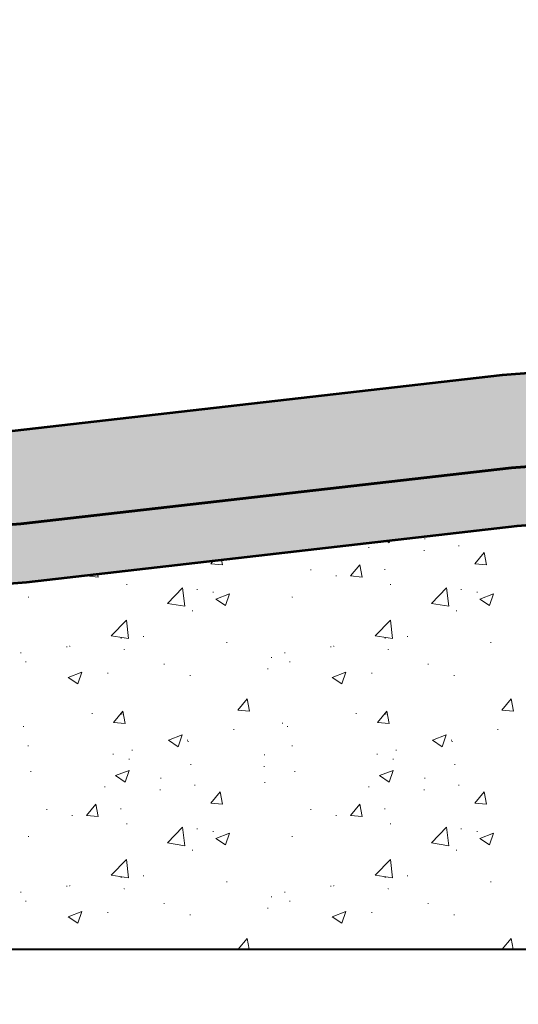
# Model space of a CAD drawing. Header units: metres. Extents: x 162359 to 162848, y 502589 to 502892.
# Tile 33 of 49: x 162841.469 to 162841.896, y 502692.028 to 502692.872. Entities that reach past the tile are written whole.
import ezdxf

# ---------------------------------------------------------------- set-up
doc = ezdxf.new("R2010")
doc.units = ezdxf.units.M
for name, color, linetype, lineweight in [('N-WE-GW-GROND_ZAND_CUNETZAND-GD', 7, 'Continuous', 53), ('N-WE-GW-GROND_ZAND_STRAATLAAG_BREKERZAND-AD', 7, 'Continuous', 13), ('N-WE-VH-VERHARDING-GD', 8, 'Continuous', 53), ('N-WE-VH-VERHARDING_FUNDERING-AD', 7, 'Continuous', 13), ('N-WE-VH-VERHARDING_FUNDERING-GD', 7, 'Continuous', 40), ('X-XX-AL-DETAIL1-GD', 7, 'Continuous', 25), ('X-XX-AL-M', 7, 'Continuous', 18)]:
    doc.layers.add(name, color=color, linetype=linetype, lineweight=lineweight)
doc.styles.add('NLCS-ISO-M50-T18', font='NLCS-ISO.ttf', dxfattribs={"height": 0.09})
doc.dimstyles.new('NLCS-M50-T18-PIJL_L2_H2', dxfattribs={"dimscale": 0.05, "dimtxt": 2.5, "dimasz": 1.8, "dimexe": 2, "dimexo": 2, "dimgap": 0.7, "dimtad": 1, "dimzin": 0, "dimdsep": 46, "dimtxsty": 'NLCS-ISO-M50-T18', "dimcen": 0, "dimdle": 2, "dimclrd": 256, "dimclre": 256, "dimclrt": 10, "dimazin": 0, "dimtfac": 1, "dimtdec": 3, "dimtofl": 0, "dimtmove": 0, "dimatfit": 3, "dimfxl": 2, "dimfxlon": 1, "dimtfillclr": 256, "dimtolj": 1, "dimtzin": 0, "dimlwd": -1, "dimlwe": -1, "dimarcsym": 0})

# ---------------------------------------------------------------- blocks, each defined once
blk = doc.blocks.new('*D419')
at = {"layer": 'X-XX-AL-M', "transparency": 16777216}
for p, q in [((162841.1486, 502691.79841), (162841.1486, 502691.59841)), ((162842.19783, 502691.79841), (162842.19783, 502691.59841)), ((162841.2386, 502691.69841), (162842.10783, 502691.69841))]:
    blk.add_line(p, q, dxfattribs=at)
for points in [[(162841.2386, 502691.71341), (162841.2386, 502691.68341), (162841.1486, 502691.69841)], [(162842.10783, 502691.71341), (162842.10783, 502691.68341), (162842.19783, 502691.69841)]]:
    blk.add_solid(points, dxfattribs=at)
at = {"layer": 'X-XX-AL-M', "color": 10, "transparency": 16777216, "insert": (162841.67322, 502691.77841), "char_height": 0.09, "attachment_point": 5, "style": 'NLCS-ISO-M50-T18'}
blk.add_mtext('\\A1;1.05', dxfattribs=at)
blk = doc.blocks.new('*D417')
at = {"layer": 'X-XX-AL-M', "transparency": 16777216}
for p, q in [((162841.14783, 502692.8791), (162841.14783, 502693.0791)), ((162842.19783, 502692.8791), (162842.19783, 502693.0791)), ((162841.23783, 502692.9791), (162842.10783, 502692.9791))]:
    blk.add_line(p, q, dxfattribs=at)
for points in [[(162841.23783, 502692.9941), (162841.23783, 502692.9641), (162841.14783, 502692.9791)], [(162842.10783, 502692.9941), (162842.10783, 502692.9641), (162842.19783, 502692.9791)]]:
    blk.add_solid(points, dxfattribs=at)
at = {"layer": 'X-XX-AL-M', "color": 10, "transparency": 16777216, "insert": (162841.67283, 502693.0726), "char_height": 0.09, "attachment_point": 5, "style": 'NLCS-ISO-M50-T18'}
blk.add_mtext('\\A1;\\C7;drempel', dxfattribs=at)

msp = doc.modelspace()

# ---------------------------------------------------------------- hatches: boundary and pattern name
at = {"layer": 'N-WE-GW-GROND_ZAND_STRAATLAAG_BREKERZAND-AD', "ltscale": 35}
h = msp.add_hatch(dxfattribs=at)
h.set_pattern_fill('AGW-GROND_ZAND_FUNDERINGSZAND', color=256, scale=0.001, angle=-42.50804, style=0, pattern_type=2)
h.set_pattern_definition([(90, (162844.419682, 502692.800399), (0.01200375, -0.0125005), [2.5e-07, -0.01250025]), (90, (162844.420786, 502692.802312), (0.01200375, -0.0125005), [2.5e-07, -0.01250025]), (90, (162844.427384, 502692.801112), (0.01200375, -0.0125005), [2.5e-07, -0.01250025]), (90, (162844.426676, 502692.805002), (0.01200375, -0.0125005), [2.5e-07, -0.01250025]), (90, (162844.424553, 502692.805911), (0.01200375, -0.0125005), [2.5e-07, -0.01250025]), (90, (162844.423391, 502692.805911), (0.01200375, -0.0125005), [2.5e-07, -0.01250025]), (90, (162844.422683, 502692.807224), (0.01200375, -0.0125005), [2.5e-07, -0.01250025]), (90, (162844.422683, 502692.80783), (0.01200375, -0.0125005), [2.5e-07, -0.01250025]), (90, (162844.424351, 502692.808689), (0.01200375, -0.0125005), [2.5e-07, -0.01250025]), (90, (162844.425463, 502692.809447), (0.01200375, -0.0125005), [2.5e-07, -0.01250025]), (90, (162844.426272, 502692.80879), (0.01200375, -0.0125005), [2.5e-07, -0.01250025]), (90, (162844.42516, 502692.805153), (0.01200375, -0.0125005), [2.5e-07, -0.01250025]), (90, (162844.422936, 502692.803234), (0.01200375, -0.0125005), [2.5e-07, -0.01250025]), (90, (162844.422936, 502692.802476), (0.01200375, -0.0125005), [2.5e-07, -0.01250025]), (90, (162844.423644, 502692.800961), (0.01200375, -0.0125005), [2.5e-07, -0.01250025]), (90, (162844.42521, 502692.801769), (0.01200375, -0.0125005), [2.5e-07, -0.01250025]), (90, (162844.425868, 502692.800001), (0.01200375, -0.0125005), [2.5e-07, -0.01250025]), (90, (162844.427754, 502692.800001), (0.01200375, -0.0125005), [2.5e-07, -0.01250025]), (90, (162844.428395, 502692.802123), (0.01200375, -0.0125005), [2.5e-07, -0.01250025]), (90, (162844.428395, 502692.804339), (0.01200375, -0.0125005), [2.5e-07, -0.01250025]), (90, (162844.427535, 502692.807022), (0.01200375, -0.0125005), [2.5e-07, -0.01250025]), (90, (162844.428395, 502692.807679), (0.01200375, -0.0125005), [2.5e-07, -0.01250025]), (90, (162844.429254, 502692.808588), (0.01200375, -0.0125005), [2.5e-07, -0.01250025]), (90, (162844.42799, 502692.810356), (0.01200375, -0.0125005), [2.5e-07, -0.01250025]), (90, (162844.424907, 502692.806669), (0.01200375, -0.0125005), [2.5e-07, -0.01250025]), (90, (162844.424907, 502692.80384), (0.01200375, -0.0125005), [2.5e-07, -0.01250025]), (90, (162844.426626, 502692.803082), (0.01200375, -0.0125005), [2.5e-07, -0.01250025]), (90, (162844.429254, 502692.800607), (0.01200375, -0.0125005), [2.5e-07, -0.01250025]), (90, (162844.429254, 502692.802931), (0.01200375, -0.0125005), [2.5e-07, -0.01250025]), (90, (162844.430366, 502692.806762), (0.01200375, -0.0125005), [2.5e-07, -0.01250025]), (90, (162844.430366, 502692.809887), (0.01200375, -0.0125005), [2.5e-07, -0.01250025]), (90, (162844.420156, 502692.809887), (0.01200375, -0.0125005), [2.5e-07, -0.01250025]), (90, (162844.419246, 502692.806719), (0.01200375, -0.0125005), [2.5e-07, -0.01250025]), (90, (162844.420004, 502692.80485), (0.01200375, -0.0125005), [2.5e-07, -0.01250025]), (90, (162844.418791, 502692.803688), (0.01200375, -0.0125005), [2.5e-07, -0.01250025]), (90, (162844.42147, 502692.800708), (0.01200375, -0.0125005), [2.5e-07, -0.01250025]), (90, (162844.420991, 502692.79895), (0.01200375, -0.0125005), [2.5e-07, -0.01250025]), (90, (162844.418575, 502692.799314), (0.01200375, -0.0125005), [2.5e-07, -0.01250025]), (90, (162844.421319, 502692.809898), (0.01200375, -0.0125005), [2.5e-07, -0.01250025]), (90, (162844.42441, 502692.809898), (0.01200375, -0.0125005), [2.5e-07, -0.01250025]), (90, (162844.425565, 502692.810909), (0.01200375, -0.0125005), [2.5e-07, -0.01250025]), (90, (162844.420944, 502692.805771), (0.01200375, -0.0125005), [2.5e-07, -0.01250025]), (90, (162844.422157, 502692.804327), (0.01200375, -0.0125005), [2.5e-07, -0.01250025]), (90, (162844.42051, 502692.803721), (0.01200375, -0.0125005), [2.5e-07, -0.01250025]), (90, (162844.428511, 502692.805713), (0.01200375, -0.0125005), [2.5e-07, -0.01250025]), (90, (162844.429724, 502692.804558), (0.01200375, -0.0125005), [2.5e-07, -0.01250025]), (90, (162844.427211, 502692.803952), (0.01200375, -0.0125005), [2.5e-07, -0.01250025]), (90, (162844.427211, 502692.80883), (0.01200375, -0.0125005), [2.5e-07, -0.01250025]), (90, (162844.425796, 502692.806088), (0.01200375, -0.0125005), [2.5e-07, -0.01250025]), (90, (162844.430042, 502692.799738), (0.01200375, -0.0125005), [2.5e-07, -0.01250025]), (90, (162844.430366, 502692.79895), (0.01200375, -0.0125005), [2.5e-07, -0.01250025]), (90, (162844.428803, 502692.81145), (0.01200375, -0.0125005), [2.5e-07, -0.01250025]), (90, (162844.422553, 502692.81145), (0.01200375, -0.0125005), [2.5e-07, -0.01250025]), (90, (162844.421233, 502692.799623), (0.01200375, -0.0125005), [2.5e-07, -0.01250025]), (90, (162844.418633, 502692.810504), (0.01200375, -0.0125005), [2.5e-07, -0.01250025]), (90, (162844.428944, 502692.810014), (0.01200375, -0.0125005), [2.5e-07, -0.01250025]), (90, (162844.420944, 502692.807705), (0.01200375, -0.0125005), [2.5e-07, -0.01250025]), (90, (162844.41976, 502692.809234), (0.01200375, -0.0125005), [2.5e-07, -0.01250025]), (90, (162844.42363, 502692.804818), (0.01200375, -0.0125005), [2.5e-07, -0.01250025]), (90, (162844.423052, 502692.799882), (0.01200375, -0.0125005), [2.5e-07, -0.01250025]), (90, (162844.429897, 502692.801816), (0.01200375, -0.0125005), [2.5e-07, -0.01250025]), (90, (162844.428713, 502692.80349), (0.01200375, -0.0125005), [2.5e-07, -0.01250025]), (90, (162844.429088, 502692.80681), (0.01200375, -0.0125005), [2.5e-07, -0.01250025]), (90, (162844.429753, 502692.808109), (0.01200375, -0.0125005), [2.5e-07, -0.01250025]), (90, (162844.425392, 502692.808109), (0.01200375, -0.0125005), [2.5e-07, -0.01250025]), (90, (162844.42698, 502692.805828), (0.01200375, -0.0125005), [2.5e-07, -0.01250025]), (90, (162844.424525, 502692.802942), (0.01200375, -0.0125005), [2.5e-07, -0.01250025]), (90, (162844.424525, 502692.801095), (0.01200375, -0.0125005), [2.5e-07, -0.01250025]), (90, (162844.425854, 502692.801095), (0.01200375, -0.0125005), [2.5e-07, -0.01250025]), (90, (162844.426431, 502692.800402), (0.01200375, -0.0125005), [2.5e-07, -0.01250025]), (90, (162844.422474, 502692.809638), (0.01200375, -0.0125005), [2.5e-07, -0.01250025]), (90, (162844.423254, 502692.810476), (0.01200375, -0.0125005), [2.5e-07, -0.01250025]), (90, (162844.420164, 502692.810476), (0.01200375, -0.0125005), [2.5e-07, -0.01250025]), (90, (162844.419731, 502692.808109), (0.01200375, -0.0125005), [2.5e-07, -0.01250025]), (90, (162844.419731, 502692.806435), (0.01200375, -0.0125005), [2.5e-07, -0.01250025]), (90, (162844.419009, 502692.805078), (0.01200375, -0.0125005), [2.5e-07, -0.01250025]), (90, (162844.419817, 502692.80222), (0.01200375, -0.0125005), [2.5e-07, -0.01250025]), (90, (162844.418691, 502692.801066), (0.01200375, -0.0125005), [2.5e-07, -0.01250025]), (90, (162844.418691, 502692.802679), (0.01200375, -0.0125005), [2.5e-07, -0.01250025]), (90, (162844.426316, 502692.807647), (0.01200375, -0.0125005), [2.5e-07, -0.01250025]), (90, (162844.423659, 502692.807647), (0.01200375, -0.0125005), [2.5e-07, -0.01250025]), (90, (162844.421955, 502692.801528), (0.01200375, -0.0125005), [2.5e-07, -0.01250025]), (90, (162844.421637, 502692.806377), (0.01200375, -0.0125005), [2.5e-07, -0.01250025]), (90, (162844.426633, 502692.810187), (0.01200375, -0.0125005), [2.5e-07, -0.01250025]), (90, (162844.426633, 502692.801759), (0.01200375, -0.0125005), [2.5e-07, -0.01250025]), (90, (162844.43033, 502692.803801), (0.01200375, -0.0125005), [2.5e-07, -0.01250025]), (90, (162844.430578, 502692.800893), (0.01200375, -0.0125005), [2.5e-07, -0.01250025])])
h.paths.add_polyline_path([(162846.24783, 502692.37356), (162844.2466, 502692.37356), (162844.13789, 502692.37563), (162844.02919, 502692.38184), (162843.92051, 502692.39012), (162843.50051, 502692.43812), (162843.39919, 502692.44584), (162843.29789, 502692.45163), (162843.1966, 502692.45356), (162842.19907, 502692.45356), (162842.09778, 502692.45163), (162841.99648, 502692.44584), (162841.89516, 502692.43812), (162841.47516, 502692.39012), (162841.36648, 502692.38184), (162841.25778, 502692.37563), (162841.14907, 502692.37356), (162839.14783, 502692.37356), (162839.14783, 502692.42356), (162841.1486, 502692.42356), (162841.25588, 502692.4256), (162841.36316, 502692.43173), (162841.47042, 502692.43991), (162841.89042, 502692.48791), (162841.99316, 502692.49573), (162842.09588, 502692.5016), (162842.1986, 502692.50356), (162843.19707, 502692.50356), (162843.29979, 502692.5016), (162843.40251, 502692.49573), (162843.50525, 502692.48791), (162843.92525, 502692.43991), (162844.03251, 502692.43173), (162844.13979, 502692.4256), (162844.24707, 502692.42356), (162846.24783, 502692.42356)])
at = {"layer": 'N-WE-VH-VERHARDING-GD', "lineweight": 53, "ltscale": 7}
msp.add_hatch(color=254, dxfattribs=at).paths.add_polyline_path([(162842.1986, 502692.50356), (162842.09588, 502692.5016), (162841.99316, 502692.49573), (162841.89042, 502692.48791), (162841.47042, 502692.43991), (162841.36316, 502692.43173), (162841.25588, 502692.4256), (162841.1486, 502692.42356), (162841.14783, 502692.50356), (162841.25283, 502692.50556), (162841.35783, 502692.51156), (162841.46283, 502692.51956), (162841.88283, 502692.56756), (162841.98783, 502692.57556), (162842.09283, 502692.58156), (162842.19783, 502692.58356)])

# ---------------------------------------------------------------- linework, layer by layer
at = {"layer": 'N-WE-GW-GROND_ZAND_CUNETZAND-GD', "ltscale": 7, "flags": 128}
for points in [[(162839.14783, 502692.42356), (162841.1486, 502692.42356), (162841.25588, 502692.4256), (162841.36316, 502692.43173), (162841.47042, 502692.43991), (162841.89042, 502692.48791), (162841.99316, 502692.49573), (162842.09588, 502692.5016), (162842.1986, 502692.50356), (162843.19707, 502692.50356), (162843.29979, 502692.5016), (162843.40251, 502692.49573), (162843.50525, 502692.48791), (162843.92525, 502692.43991), (162844.03251, 502692.43173), (162844.13979, 502692.4256), (162844.24707, 502692.42356), (162846.24783, 502692.42356)], [(162839.14783, 502692.37356), (162841.14907, 502692.37356), (162841.25778, 502692.37563), (162841.36648, 502692.38184), (162841.47516, 502692.39012), (162841.89516, 502692.43812), (162841.99648, 502692.44584), (162842.09778, 502692.45163), (162842.19907, 502692.45356), (162843.1966, 502692.45356), (162843.29789, 502692.45163), (162843.39919, 502692.44584), (162843.50051, 502692.43812), (162843.92051, 502692.39012), (162844.02919, 502692.38184), (162844.13789, 502692.37563), (162844.2466, 502692.37356), (162846.24783, 502692.37356)]]:
    msp.add_lwpolyline(points, dxfattribs=at)
at = {"layer": 'N-WE-GW-GROND_ZAND_STRAATLAAG_BREKERZAND-AD', "ltscale": 35, "flags": 128}
for points in [[(162839.14783, 502692.42356), (162841.1486, 502692.42356), (162841.25588, 502692.4256), (162841.36316, 502692.43173), (162841.47042, 502692.43991), (162841.89042, 502692.48791), (162841.99316, 502692.49573), (162842.09588, 502692.5016), (162842.1986, 502692.50356), (162843.19707, 502692.50356), (162843.29979, 502692.5016), (162843.40251, 502692.49573), (162843.50525, 502692.48791), (162843.92525, 502692.43991), (162844.03251, 502692.43173), (162844.13979, 502692.4256), (162844.24707, 502692.42356), (162846.24783, 502692.42356)], [(162846.24783, 502692.37356), (162844.2466, 502692.37356), (162844.13789, 502692.37563), (162844.02919, 502692.38184), (162843.92051, 502692.39012), (162843.50051, 502692.43812), (162843.39919, 502692.44584), (162843.29789, 502692.45163), (162843.1966, 502692.45356), (162842.19907, 502692.45356), (162842.09778, 502692.45163), (162841.99648, 502692.44584), (162841.89516, 502692.43812), (162841.47516, 502692.39012), (162841.36648, 502692.38184), (162841.25778, 502692.37563), (162841.14907, 502692.37356), (162839.14783, 502692.37356)]]:
    msp.add_lwpolyline(points, dxfattribs=at)
at = {"layer": 'N-WE-VH-VERHARDING-GD', "color": 254, "lineweight": 53, "ltscale": 7, "flags": 128}
msp.add_lwpolyline([(162843.19707, 502692.50356), (162842.1986, 502692.50356), (162842.09588, 502692.5016), (162841.99316, 502692.49573), (162841.89042, 502692.48791), (162841.47042, 502692.43991), (162841.36316, 502692.43173), (162841.25588, 502692.4256), (162841.1486, 502692.42356), (162841.14783, 502692.50356), (162841.25283, 502692.50556), (162841.35783, 502692.51156), (162841.46283, 502692.51956), (162841.88283, 502692.56756), (162841.98783, 502692.57556), (162842.09283, 502692.58156), (162842.19783, 502692.58356), (162843.19783, 502692.58356), (162843.19783, 502692.50354)], close=True, dxfattribs=at)
at = {"layer": 'N-WE-VH-VERHARDING_FUNDERING-AD'}
for p, q in [((162841.78331, 502692.42534), (162841.78574, 502692.4237)), ((162841.78574, 502692.4237), (162841.78641, 502692.42569)), ((162841.81604, 502692.42721), (162841.81654, 502692.42721)), ((162841.81629, 502692.42746), (162841.81629, 502692.42696)), ((162841.84502, 502692.42102), (162841.84552, 502692.42102)), ((162841.84527, 502692.42127), (162841.84527, 502692.42077)), ((162841.76797, 502692.41969), (162841.76847, 502692.41969)), ((162841.76822, 502692.41994), (162841.76822, 502692.41944)), ((162841.81554, 502692.41711), (162841.81604, 502692.41711)), ((162841.81579, 502692.41736), (162841.81579, 502692.41686)), ((162841.859, 502692.40574), (162841.86704, 502692.41531)), ((162841.86897, 502692.40486), (162841.86704, 502692.41531)), ((162841.633, 502692.40574), (162841.63525, 502692.40842)), ((162841.633, 502692.40574), (162841.64296, 502692.40486)), ((162841.64296, 502692.40486), (162841.64216, 502692.40921)), ((162841.75254, 502692.39528), (162841.76057, 502692.40485)), ((162841.7625, 502692.39441), (162841.76057, 502692.40485)), ((162841.859, 502692.40574), (162841.86897, 502692.40486)), ((162841.52653, 502692.39528), (162841.52719, 502692.39607)), ((162841.52653, 502692.39528), (162841.53649, 502692.39441)), ((162841.53649, 502692.39441), (162841.536, 502692.39707)), ((162841.71835, 502692.40043), (162841.71885, 502692.40043)), ((162841.7186, 502692.40068), (162841.7186, 502692.40018)), ((162841.74007, 502692.3953), (162841.74057, 502692.3953)), ((162841.74032, 502692.39555), (162841.74032, 502692.39505)), ((162841.75254, 502692.39528), (162841.7625, 502692.39441)), ((162841.7818, 502692.40079), (162841.7823, 502692.40079)), ((162841.78205, 502692.40104), (162841.78205, 502692.40054)), ((162841.56074, 502692.38794), (162841.56124, 502692.38794)), ((162841.56099, 502692.38819), (162841.56099, 502692.38769)), ((162841.78674, 502692.38794), (162841.78724, 502692.38794)), ((162841.78699, 502692.38819), (162841.78699, 502692.38769)), ((162841.59594, 502692.37161), (162841.60892, 502692.38514)), ((162841.61076, 502692.36931), (162841.60892, 502692.38514)), ((162841.62115, 502692.38374), (162841.62165, 502692.38374)), ((162841.6214, 502692.38399), (162841.6214, 502692.38349)), ((162841.63482, 502692.38144), (162841.63532, 502692.38144)), ((162841.63507, 502692.38169), (162841.63507, 502692.38119)), ((162841.63742, 502692.37554), (162841.64909, 502692.38002)), ((162841.64571, 502692.36994), (162841.64909, 502692.38002)), ((162841.82195, 502692.37161), (162841.83493, 502692.38514)), ((162841.83677, 502692.36931), (162841.83493, 502692.38514)), ((162841.84716, 502692.38374), (162841.84766, 502692.38374)), ((162841.84741, 502692.38399), (162841.84741, 502692.38349)), ((162841.86083, 502692.38144), (162841.86133, 502692.38144)), ((162841.86108, 502692.38169), (162841.86108, 502692.38119)), ((162841.86342, 502692.37554), (162841.87509, 502692.38002)), ((162841.87171, 502692.36994), (162841.87509, 502692.38002)), ((162841.47655, 502692.37727), (162841.47705, 502692.37727)), ((162841.4768, 502692.37752), (162841.4768, 502692.37702)), ((162841.59594, 502692.37161), (162841.61076, 502692.36931)), ((162841.63742, 502692.37554), (162841.64571, 502692.36994)), ((162841.70256, 502692.37727), (162841.70306, 502692.37727)), ((162841.70281, 502692.37752), (162841.70281, 502692.37702)), ((162841.82195, 502692.37161), (162841.83677, 502692.36931)), ((162841.86342, 502692.37554), (162841.87171, 502692.36994)), ((162841.61699, 502692.36554), (162841.61749, 502692.36554)), ((162841.61724, 502692.36579), (162841.61724, 502692.36529)), ((162841.843, 502692.36554), (162841.8435, 502692.36554)), ((162841.84325, 502692.36579), (162841.84325, 502692.36529)), ((162841.5478, 502692.34402), (162841.56078, 502692.35755)), ((162841.56262, 502692.34172), (162841.56078, 502692.35755)), ((162841.77381, 502692.34402), (162841.78679, 502692.35755)), ((162841.78863, 502692.34172), (162841.78679, 502692.35755)), ((162841.5478, 502692.34402), (162841.56262, 502692.34172)), ((162841.55599, 502692.3421), (162841.55649, 502692.3421)), ((162841.55624, 502692.34235), (162841.55624, 502692.34185)), ((162841.57507, 502692.34336), (162841.57557, 502692.34336)), ((162841.57532, 502692.34361), (162841.57532, 502692.34311)), ((162841.64655, 502692.33829), (162841.64705, 502692.33829)), ((162841.6468, 502692.33854), (162841.6468, 502692.33804)), ((162841.77381, 502692.34402), (162841.78863, 502692.34172)), ((162841.782, 502692.3421), (162841.7825, 502692.3421)), ((162841.78225, 502692.34235), (162841.78225, 502692.34185)), ((162841.80107, 502692.34336), (162841.80157, 502692.34336)), ((162841.80132, 502692.34361), (162841.80132, 502692.34311)), ((162841.87256, 502692.33829), (162841.87306, 502692.33829)), ((162841.87281, 502692.33854), (162841.87281, 502692.33804)), ((162841.47022, 502692.32956), (162841.47072, 502692.32956)), ((162841.47047, 502692.32981), (162841.47047, 502692.32931)), ((162841.50951, 502692.33453), (162841.51001, 502692.33453)), ((162841.50976, 502692.33478), (162841.50976, 502692.33428)), ((162841.51194, 502692.33505), (162841.51244, 502692.33505)), ((162841.51219, 502692.3353), (162841.51219, 502692.3348)), ((162841.55871, 502692.33246), (162841.55921, 502692.33246)), ((162841.55896, 502692.33271), (162841.55896, 502692.33221)), ((162841.69623, 502692.32956), (162841.69673, 502692.32956)), ((162841.69648, 502692.32981), (162841.69648, 502692.32931)), ((162841.73552, 502692.33453), (162841.73602, 502692.33453)), ((162841.73577, 502692.33478), (162841.73577, 502692.33428)), ((162841.73795, 502692.33505), (162841.73845, 502692.33505)), ((162841.7382, 502692.3353), (162841.7382, 502692.3348)), ((162841.78472, 502692.33246), (162841.78522, 502692.33246)), ((162841.78497, 502692.33271), (162841.78497, 502692.33221)), ((162841.47453, 502692.32179), (162841.47503, 502692.32179)), ((162841.47478, 502692.32204), (162841.47478, 502692.32154)), ((162841.59272, 502692.31966), (162841.59322, 502692.31966)), ((162841.59297, 502692.31991), (162841.59297, 502692.31941)), ((162841.6848, 502692.32542), (162841.6853, 502692.32542)), ((162841.68505, 502692.32567), (162841.68505, 502692.32517)), ((162841.70053, 502692.32179), (162841.70103, 502692.32179)), ((162841.70078, 502692.32204), (162841.70078, 502692.32154)), ((162841.81873, 502692.31966), (162841.81923, 502692.31966)), ((162841.81898, 502692.31991), (162841.81898, 502692.31941)), ((162841.51089, 502692.30843), (162841.52256, 502692.31291)), ((162841.51918, 502692.30284), (162841.52256, 502692.31291)), ((162841.54465, 502692.31214), (162841.54515, 502692.31214)), ((162841.5449, 502692.31239), (162841.5449, 502692.31189)), ((162841.68169, 502692.3159), (162841.68219, 502692.3159)), ((162841.68194, 502692.31615), (162841.68194, 502692.31565)), ((162841.7369, 502692.30843), (162841.74857, 502692.31291)), ((162841.74519, 502692.30284), (162841.74857, 502692.31291)), ((162841.77066, 502692.31214), (162841.77116, 502692.31214)), ((162841.77091, 502692.31239), (162841.77091, 502692.31189)), ((162841.51089, 502692.30843), (162841.51918, 502692.30284)), ((162841.61496, 502692.31005), (162841.61546, 502692.31005)), ((162841.61521, 502692.3103), (162841.61521, 502692.3098)), ((162841.7369, 502692.30843), (162841.74519, 502692.30284)), ((162841.84097, 502692.31005), (162841.84147, 502692.31005)), ((162841.84122, 502692.3103), (162841.84122, 502692.3098)), ((162841.65612, 502692.28037), (162841.66416, 502692.28995)), ((162841.66608, 502692.2795), (162841.66416, 502692.28995)), ((162841.88213, 502692.28037), (162841.89016, 502692.28995)), ((162841.89209, 502692.2795), (162841.89016, 502692.28995)), ((162841.53122, 502692.27763), (162841.53172, 502692.27763)), ((162841.53147, 502692.27788), (162841.53147, 502692.27738)), ((162841.54965, 502692.26991), (162841.55769, 502692.27949)), ((162841.55668, 502692.27698), (162841.55718, 502692.27698)), ((162841.55693, 502692.27723), (162841.55693, 502692.27673)), ((162841.55962, 502692.26904), (162841.55769, 502692.27949)), ((162841.65612, 502692.28037), (162841.66608, 502692.2795)), ((162841.75723, 502692.27763), (162841.75773, 502692.27763)), ((162841.75748, 502692.27788), (162841.75748, 502692.27738)), ((162841.77566, 502692.26991), (162841.7837, 502692.27949)), ((162841.78269, 502692.27698), (162841.78319, 502692.27698)), ((162841.78294, 502692.27723), (162841.78294, 502692.27673)), ((162841.78563, 502692.26904), (162841.7837, 502692.27949)), ((162841.88213, 502692.28037), (162841.89209, 502692.2795)), ((162841.54965, 502692.26991), (162841.55962, 502692.26904)), ((162841.69411, 502692.26932), (162841.69461, 502692.26932)), ((162841.69436, 502692.26957), (162841.69436, 502692.26907)), ((162841.77566, 502692.26991), (162841.78563, 502692.26904)), ((162841.4725, 502692.26631), (162841.473, 502692.26631)), ((162841.47275, 502692.26656), (162841.47275, 502692.26606)), ((162841.65238, 502692.26383), (162841.65288, 502692.26383)), ((162841.65263, 502692.26408), (162841.65263, 502692.26358)), ((162841.69851, 502692.26631), (162841.69901, 502692.26631)), ((162841.69876, 502692.26656), (162841.69876, 502692.26606)), ((162841.87839, 502692.26383), (162841.87889, 502692.26383)), ((162841.87864, 502692.26408), (162841.87864, 502692.26358)), ((162841.59686, 502692.25468), (162841.60853, 502692.25916)), ((162841.59686, 502692.25468), (162841.60515, 502692.24909)), ((162841.60515, 502692.24909), (162841.60853, 502692.25916)), ((162841.61294, 502692.25457), (162841.61344, 502692.25457)), ((162841.61319, 502692.25482), (162841.61319, 502692.25432)), ((162841.61339, 502692.25357), (162841.61389, 502692.25357)), ((162841.61364, 502692.25382), (162841.61364, 502692.25332)), ((162841.82287, 502692.25468), (162841.83454, 502692.25916)), ((162841.82287, 502692.25468), (162841.83116, 502692.24909)), ((162841.83116, 502692.24909), (162841.83454, 502692.25916)), ((162841.83894, 502692.25457), (162841.83944, 502692.25457)), ((162841.83919, 502692.25482), (162841.83919, 502692.25432)), ((162841.8394, 502692.25357), (162841.8399, 502692.25357)), ((162841.83965, 502692.25382), (162841.83965, 502692.25332)), ((162841.47635, 502692.24981), (162841.47685, 502692.24981)), ((162841.4766, 502692.25006), (162841.4766, 502692.24956)), ((162841.56532, 502692.24605), (162841.56582, 502692.24605)), ((162841.56557, 502692.2463), (162841.56557, 502692.2458)), ((162841.70236, 502692.24981), (162841.70286, 502692.24981)), ((162841.70261, 502692.25006), (162841.70261, 502692.24956)), ((162841.79133, 502692.24605), (162841.79183, 502692.24605)), ((162841.79158, 502692.2463), (162841.79158, 502692.2458)), ((162841.54911, 502692.24266), (162841.54961, 502692.24266)), ((162841.54936, 502692.24291), (162841.54936, 502692.24241)), ((162841.56276, 502692.23841), (162841.56326, 502692.23841)), ((162841.56301, 502692.23866), (162841.56301, 502692.23816)), ((162841.67866, 502692.24216), (162841.67916, 502692.24216)), ((162841.67891, 502692.24241), (162841.67891, 502692.24191)), ((162841.77512, 502692.24266), (162841.77562, 502692.24266)), ((162841.77537, 502692.24291), (162841.77537, 502692.24241)), ((162841.78877, 502692.23841), (162841.78927, 502692.23841)), ((162841.78902, 502692.23866), (162841.78902, 502692.23816)), ((162841.47858, 502692.22774), (162841.47908, 502692.22774)), ((162841.47883, 502692.22799), (162841.47883, 502692.22749)), ((162841.55144, 502692.22428), (162841.56311, 502692.22876)), ((162841.55973, 502692.21869), (162841.56311, 502692.22876)), ((162841.61554, 502692.23385), (162841.61604, 502692.23385)), ((162841.61579, 502692.2341), (162841.61579, 502692.2336)), ((162841.67841, 502692.23201), (162841.67891, 502692.23201)), ((162841.67866, 502692.23226), (162841.67866, 502692.23176)), ((162841.70459, 502692.22774), (162841.70509, 502692.22774)), ((162841.70484, 502692.22799), (162841.70484, 502692.22749)), ((162841.77745, 502692.22428), (162841.78912, 502692.22876)), ((162841.78574, 502692.21869), (162841.78912, 502692.22876)), ((162841.84155, 502692.23385), (162841.84205, 502692.23385)), ((162841.8418, 502692.2341), (162841.8418, 502692.2336)), ((162841.55144, 502692.22428), (162841.55973, 502692.21869)), ((162841.59003, 502692.2222), (162841.59053, 502692.2222)), ((162841.59028, 502692.22245), (162841.59028, 502692.22195)), ((162841.679, 502692.21844), (162841.6795, 502692.21844)), ((162841.67925, 502692.21869), (162841.67925, 502692.21819)), ((162841.77745, 502692.22428), (162841.78574, 502692.21869)), ((162841.81604, 502692.2222), (162841.81654, 502692.2222)), ((162841.81629, 502692.22245), (162841.81629, 502692.22195)), ((162841.54196, 502692.21468), (162841.54246, 502692.21468)), ((162841.54221, 502692.21493), (162841.54221, 502692.21443)), ((162841.58953, 502692.2121), (162841.59003, 502692.2121)), ((162841.58978, 502692.21235), (162841.58978, 502692.21185)), ((162841.61902, 502692.216), (162841.61952, 502692.216)), ((162841.61927, 502692.21625), (162841.61927, 502692.21575)), ((162841.633, 502692.20072), (162841.64103, 502692.2103)), ((162841.64296, 502692.19985), (162841.64103, 502692.2103)), ((162841.76797, 502692.21468), (162841.76847, 502692.21468)), ((162841.76822, 502692.21493), (162841.76822, 502692.21443)), ((162841.81554, 502692.2121), (162841.81604, 502692.2121)), ((162841.81579, 502692.21235), (162841.81579, 502692.21185)), ((162841.84502, 502692.216), (162841.84552, 502692.216)), ((162841.84527, 502692.21625), (162841.84527, 502692.21575)), ((162841.859, 502692.20072), (162841.86704, 502692.2103)), ((162841.86897, 502692.19985), (162841.86704, 502692.2103)), ((162841.49234, 502692.19542), (162841.49284, 502692.19542)), ((162841.49259, 502692.19567), (162841.49259, 502692.19517)), ((162841.52653, 502692.19026), (162841.53456, 502692.19984)), ((162841.53649, 502692.18939), (162841.53456, 502692.19984)), ((162841.55579, 502692.19578), (162841.55629, 502692.19578)), ((162841.55604, 502692.19603), (162841.55604, 502692.19553)), ((162841.633, 502692.20072), (162841.64296, 502692.19985)), ((162841.71835, 502692.19542), (162841.71885, 502692.19542)), ((162841.7186, 502692.19567), (162841.7186, 502692.19517)), ((162841.75254, 502692.19026), (162841.76057, 502692.19984)), ((162841.7625, 502692.18939), (162841.76057, 502692.19984)), ((162841.7818, 502692.19578), (162841.7823, 502692.19578)), ((162841.78205, 502692.19603), (162841.78205, 502692.19553)), ((162841.859, 502692.20072), (162841.86897, 502692.19985)), ((162841.51407, 502692.19028), (162841.51457, 502692.19028)), ((162841.51432, 502692.19053), (162841.51432, 502692.19003)), ((162841.52653, 502692.19026), (162841.53649, 502692.18939)), ((162841.74007, 502692.19028), (162841.74057, 502692.19028)), ((162841.74032, 502692.19053), (162841.74032, 502692.19003)), ((162841.75254, 502692.19026), (162841.7625, 502692.18939)), ((162841.56074, 502692.18293), (162841.56124, 502692.18293)), ((162841.56099, 502692.18318), (162841.56099, 502692.18268)), ((162841.59594, 502692.1666), (162841.60892, 502692.18013)), ((162841.61076, 502692.1643), (162841.60892, 502692.18013)), ((162841.62115, 502692.17873), (162841.62165, 502692.17873)), ((162841.6214, 502692.17898), (162841.6214, 502692.17848)), ((162841.63482, 502692.17643), (162841.63532, 502692.17643)), ((162841.63507, 502692.17668), (162841.63507, 502692.17618)), ((162841.78674, 502692.18293), (162841.78724, 502692.18293)), ((162841.78699, 502692.18318), (162841.78699, 502692.18268)), ((162841.82195, 502692.1666), (162841.83493, 502692.18013)), ((162841.83677, 502692.1643), (162841.83493, 502692.18013)), ((162841.84716, 502692.17873), (162841.84766, 502692.17873)), ((162841.84741, 502692.17898), (162841.84741, 502692.17848)), ((162841.86083, 502692.17643), (162841.86133, 502692.17643)), ((162841.86108, 502692.17668), (162841.86108, 502692.17618)), ((162841.47655, 502692.17226), (162841.47705, 502692.17226)), ((162841.4768, 502692.17251), (162841.4768, 502692.17201)), ((162841.63742, 502692.17052), (162841.64909, 502692.175)), ((162841.63742, 502692.17052), (162841.64571, 502692.16493)), ((162841.64571, 502692.16493), (162841.64909, 502692.175)), ((162841.70256, 502692.17226), (162841.70306, 502692.17226)), ((162841.70281, 502692.17251), (162841.70281, 502692.17201)), ((162841.86342, 502692.17052), (162841.87509, 502692.175)), ((162841.86342, 502692.17052), (162841.87171, 502692.16493)), ((162841.87171, 502692.16493), (162841.87509, 502692.175)), ((162841.59594, 502692.1666), (162841.61076, 502692.1643)), ((162841.61699, 502692.16052), (162841.61749, 502692.16052)), ((162841.61724, 502692.16077), (162841.61724, 502692.16027)), ((162841.82195, 502692.1666), (162841.83677, 502692.1643)), ((162841.843, 502692.16052), (162841.8435, 502692.16052)), ((162841.84325, 502692.16077), (162841.84325, 502692.16027)), ((162841.5478, 502692.13901), (162841.56078, 502692.15254)), ((162841.56262, 502692.13671), (162841.56078, 502692.15254)), ((162841.77381, 502692.13901), (162841.78679, 502692.15254)), ((162841.78863, 502692.13671), (162841.78679, 502692.15254)), ((162841.5478, 502692.13901), (162841.56262, 502692.13671)), ((162841.55599, 502692.13709), (162841.55649, 502692.13709)), ((162841.55624, 502692.13734), (162841.55624, 502692.13684)), ((162841.57507, 502692.13835), (162841.57557, 502692.13835)), ((162841.57532, 502692.1386), (162841.57532, 502692.1381)), ((162841.6468, 502692.13353), (162841.6468, 502692.13303)), ((162841.77381, 502692.13901), (162841.78863, 502692.13671)), ((162841.782, 502692.13709), (162841.7825, 502692.13709)), ((162841.78225, 502692.13734), (162841.78225, 502692.13684)), ((162841.80107, 502692.13835), (162841.80157, 502692.13835)), ((162841.80132, 502692.1386), (162841.80132, 502692.1381)), ((162841.87281, 502692.13353), (162841.87281, 502692.13303)), ((162841.50951, 502692.12952), (162841.51001, 502692.12952)), ((162841.50976, 502692.12977), (162841.50976, 502692.12927)), ((162841.51194, 502692.13004), (162841.51244, 502692.13004)), ((162841.51219, 502692.13029), (162841.51219, 502692.12979)), ((162841.55871, 502692.12745), (162841.55921, 502692.12745)), ((162841.55896, 502692.1277), (162841.55896, 502692.1272)), ((162841.64655, 502692.13328), (162841.64705, 502692.13328)), ((162841.73552, 502692.12952), (162841.73602, 502692.12952)), ((162841.73577, 502692.12977), (162841.73577, 502692.12927)), ((162841.73795, 502692.13004), (162841.73845, 502692.13004)), ((162841.7382, 502692.13029), (162841.7382, 502692.12979)), ((162841.78472, 502692.12745), (162841.78522, 502692.12745)), ((162841.78497, 502692.1277), (162841.78497, 502692.1272)), ((162841.87256, 502692.13328), (162841.87306, 502692.13328)), ((162841.47022, 502692.12455), (162841.47072, 502692.12455)), ((162841.47047, 502692.1248), (162841.47047, 502692.1243)), ((162841.47453, 502692.11678), (162841.47503, 502692.11678)), ((162841.47478, 502692.11703), (162841.47478, 502692.11653)), ((162841.6848, 502692.12041), (162841.6853, 502692.12041)), ((162841.68505, 502692.12066), (162841.68505, 502692.12016)), ((162841.69623, 502692.12455), (162841.69673, 502692.12455)), ((162841.69648, 502692.1248), (162841.69648, 502692.1243)), ((162841.70053, 502692.11678), (162841.70103, 502692.11678)), ((162841.70078, 502692.11703), (162841.70078, 502692.11653)), ((162841.59272, 502692.11465), (162841.59322, 502692.11465)), ((162841.59297, 502692.1149), (162841.59297, 502692.1144)), ((162841.68169, 502692.11089), (162841.68219, 502692.11089)), ((162841.68194, 502692.11114), (162841.68194, 502692.11064)), ((162841.81873, 502692.11465), (162841.81923, 502692.11465)), ((162841.81898, 502692.1149), (162841.81898, 502692.1144)), ((162841.51089, 502692.10342), (162841.52256, 502692.1079)), ((162841.51089, 502692.10342), (162841.51918, 502692.09783)), ((162841.51918, 502692.09783), (162841.52256, 502692.1079)), ((162841.54465, 502692.10713), (162841.54515, 502692.10713)), ((162841.5449, 502692.10738), (162841.5449, 502692.10688)), ((162841.61496, 502692.10504), (162841.61546, 502692.10504)), ((162841.61521, 502692.10529), (162841.61521, 502692.10479)), ((162841.7369, 502692.10342), (162841.74857, 502692.1079)), ((162841.7369, 502692.10342), (162841.74519, 502692.09783)), ((162841.74519, 502692.09783), (162841.74857, 502692.1079)), ((162841.77066, 502692.10713), (162841.77116, 502692.10713)), ((162841.77091, 502692.10738), (162841.77091, 502692.10688)), ((162841.84097, 502692.10504), (162841.84147, 502692.10504)), ((162841.84122, 502692.10529), (162841.84122, 502692.10479)), ((162841.65646, 502692.07577), (162841.66416, 502692.08493)), ((162841.66585, 502692.07577), (162841.66416, 502692.08493)), ((162841.88247, 502692.07577), (162841.89016, 502692.08493)), ((162841.89186, 502692.07577), (162841.89016, 502692.08493))]:
    msp.add_line(p, q, dxfattribs=at)
at = {"layer": 'N-WE-VH-VERHARDING_FUNDERING-GD', "ltscale": 7, "flags": 128}
msp.add_lwpolyline([(162839.14783, 502692.42356), (162839.14783, 502692.07356), (162841.15145, 502692.07356), (162841.2673, 502692.07577), (162844.12837, 502692.07577), (162844.24422, 502692.07356), (162846.24783, 502692.07356), (162846.24783, 502692.42356)], dxfattribs=at)
at = {"layer": 'X-XX-AL-DETAIL1-GD', "lineweight": -2, "ltscale": 7, "flags": 128}
msp.add_lwpolyline([(162839.14783, 502692.50356), (162841.14783, 502692.50356), (162841.25283, 502692.50556), (162841.35783, 502692.51156), (162841.46283, 502692.51956), (162841.56783, 502692.53156), (162841.67283, 502692.54356), (162841.77783, 502692.55556), (162841.88283, 502692.56756), (162841.98783, 502692.57556), (162842.09283, 502692.58156), (162842.19783, 502692.58356), (162843.19783, 502692.58356), (162843.30283, 502692.58156), (162843.40783, 502692.57556), (162843.51283, 502692.56756), (162843.61783, 502692.55556), (162843.72283, 502692.54356), (162843.82783, 502692.53156), (162843.93283, 502692.51956), (162844.03783, 502692.51156), (162844.14283, 502692.50556), (162844.24783, 502692.50356), (162846.24783, 502692.50356)], dxfattribs=at)

# ---------------------------------------------------------------- dimensions: what is measured, and where the dimension line sits
at = {"layer": 'X-XX-AL-M'}
dim = msp.add_linear_dim(base=(162842.19783, 502692.9791), p1=(162841.14783, 502692.50356), p2=(162842.19783, 502692.50356), text='\\C7;drempel', dimstyle='NLCS-M50-T18-PIJL_L2_H2', dxfattribs=at)
dim.commit()
dim.dimension.update_dxf_attribs({"geometry": '*D417', "text_midpoint": (162841.67283, 502693.0726)})
dim = msp.add_linear_dim(base=(162842.19783, 502691.69841), p1=(162841.1486, 502692.42356), p2=(162842.19783, 502692.58356), dimstyle='NLCS-M50-T18-PIJL_L2_H2', dxfattribs=at)
dim.commit()
dim.dimension.update_dxf_attribs({"geometry": '*D419', "text_midpoint": (162841.67322, 502691.77841)})

doc.saveas('drawing.dxf')
